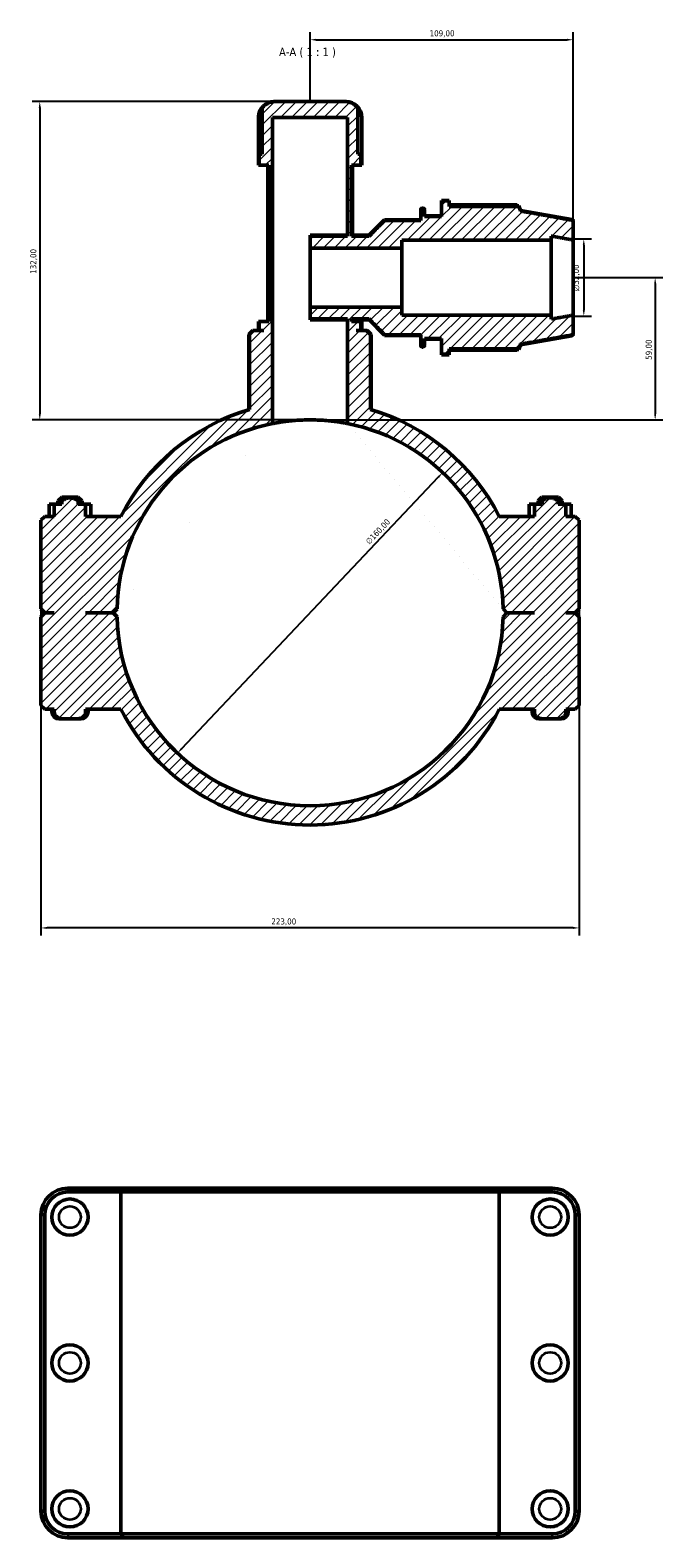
# Model space of a CAD drawing. Header units: millimetres. Extents: x 0 to 904, y -40 to 1304.
# Tile 6 of 6: x 311 to 573, y 679 to 1304. Entities that reach past the tile are written whole.
import ezdxf

# ---------------------------------------------------------------- set-up
doc = ezdxf.new("R2010")
doc.units = ezdxf.units.MM
for name, color, linetype, lineweight in [('Dimension (ISO)', 7, 'Continuous', 25), ('Hatch (ISO)', 7, 'Continuous', 18), ('Symbol (ISO)', 7, 'Continuous', 25), ('Visible (ISO)', 7, 'Continuous', 50), ('Visible Narrow (ISO)', 7, 'Continuous', 35)]:
    doc.layers.add(name, color=color, linetype=linetype, lineweight=lineweight)
doc.styles.add('Label Text (ISO)', font='tahoma.ttf')
doc.styles.add('Note Text (ISO)', font='tahoma.ttf')
doc.dimstyles.new('Default (ISO)', dxfattribs={"dimtxt": 2.5, "dimasz": 2.5, "dimexe": 3.175, "dimexo": 0, "dimgap": 0.762, "dimtad": 1, "dimrnd": 1e-08, "dimzin": 0, "dimtxsty": 'Note Text (ISO)', "dimcen": 0.09, "dimdle": 10, "dimclrd": 256, "dimclre": 256, "dimclrt": 256, "dimazin": 0, "dimtfac": 1.40208, "dimtmove": 0, "dimatfit": 3, "dimfxl": 1, "dimtolj": 1, "dimtzin": 0, "dimlwd": -1, "dimlwe": -1, "dimarcsym": 0})

# ---------------------------------------------------------------- blocks, each defined once
blk = doc.blocks.new('*D7')
at = {"layer": 'Defpoints', "color": 0, "transparency": 16777216}
for p in [(412.18, 1274.04), (314.53, 1142.04), (426.55, 1142.04)]:
    blk.add_point(p, dxfattribs=at)
at = {"layer": 'Dimension (ISO)', "transparency": 16777216}
for p, q in [((412.18, 1274.04), (311.36, 1274.04)), ((314.53, 1271.54), (314.53, 1144.54)), ((426.55, 1142.04), (311.36, 1142.04))]:
    blk.add_line(p, q, dxfattribs=at)
for points in [[(314.11, 1271.54), (314.95, 1271.54), (314.53, 1274.04)], [(314.11, 1144.54), (314.95, 1144.54), (314.53, 1142.04)]]:
    blk.add_solid(points, dxfattribs=at)
at = {"layer": 'Dimension (ISO)', "color": 232, "true_color": 0xca0064, "transparency": 16777216, "insert": (310.6, 1202.59), "char_height": 2.5, "attachment_point": 1, "rotation": 90, "style": 'Note Text (ISO)'}
blk.add_mtext('\\A1;132,00', dxfattribs=at)
blk = doc.blocks.new('*D8')
at = {"layer": 'Defpoints', "color": 0, "transparency": 16777216}
for p in [(535.53, 1217.04), (535.53, 1185.04), (539.96, 1185.04)]:
    blk.add_point(p, dxfattribs=at)
at = {"layer": 'Dimension (ISO)', "transparency": 16777216}
for p, q in [((535.53, 1217.04), (543.13, 1217.04)), ((539.96, 1214.54), (539.96, 1187.54)), ((535.53, 1185.04), (543.13, 1185.04))]:
    blk.add_line(p, q, dxfattribs=at)
for points in [[(539.54, 1214.54), (540.38, 1214.54), (539.96, 1217.04)], [(539.54, 1187.54), (540.38, 1187.54), (539.96, 1185.04)]]:
    blk.add_solid(points, dxfattribs=at)
at = {"layer": 'Dimension (ISO)', "color": 232, "true_color": 0xca0064, "transparency": 16777216, "insert": (535.44, 1195.49), "char_height": 2.5, "attachment_point": 1, "rotation": 90, "style": 'Note Text (ISO)'}
blk.add_mtext('\\A1;\\fAIGDT|b0|i0;\\H2.5000;\\ln\\fTahoma|b0|i0;\\H2.5000;32,00', dxfattribs=at)
blk = doc.blocks.new('*D9')
at = {"layer": 'Defpoints', "color": 0, "transparency": 16777216}
for p in [(481.47, 1120.19), (371.59, 1003.89)]:
    blk.add_point(p, dxfattribs=at)
at = {"layer": 'Dimension (ISO)', "transparency": 16777216}
blk.add_line((373.31, 1005.71), (479.76, 1118.38), dxfattribs=at)
for points in [[(479.45, 1118.66), (480.06, 1118.09), (481.47, 1120.19)], [(373, 1006), (373.61, 1005.42), (371.59, 1003.89)]]:
    blk.add_solid(points, dxfattribs=at)
at = {"layer": 'Dimension (ISO)', "color": 232, "true_color": 0xca0064, "transparency": 16777216, "insert": (449.29, 1091.92), "char_height": 2.5, "attachment_point": 1, "rotation": 46.62502, "style": 'Note Text (ISO)'}
blk.add_mtext('\\A1;∅160,00', dxfattribs=at)
blk = doc.blocks.new('*D10')
at = {"layer": 'Defpoints', "color": 0, "transparency": 16777216}
for p in [(535.53, 1201.04), (426.55, 1142.04), (569.53, 1142.04)]:
    blk.add_point(p, dxfattribs=at)
at = {"layer": 'Dimension (ISO)', "transparency": 16777216}
for p, q in [((535.53, 1201.04), (572.71, 1201.04)), ((569.53, 1198.54), (569.53, 1144.54)), ((426.55, 1142.04), (572.71, 1142.04))]:
    blk.add_line(p, q, dxfattribs=at)
for points in [[(569.11, 1198.54), (569.95, 1198.54), (569.53, 1201.04)], [(569.11, 1144.54), (569.95, 1144.54), (569.53, 1142.04)]]:
    blk.add_solid(points, dxfattribs=at)
at = {"layer": 'Dimension (ISO)', "color": 232, "true_color": 0xca0064, "transparency": 16777216, "insert": (565.6, 1166.94), "char_height": 2.5, "attachment_point": 1, "rotation": 90, "style": 'Note Text (ISO)'}
blk.add_mtext('\\A1;59,00', dxfattribs=at)
blk = doc.blocks.new('*D11')
at = {"layer": 'Defpoints', "color": 0, "transparency": 16777216}
for p in [(535.53, 1299.65), (426.53, 1274.04), (535.53, 1217.04)]:
    blk.add_point(p, dxfattribs=at)
at = {"layer": 'Dimension (ISO)', "transparency": 16777216}
for p, q in [((426.53, 1274.04), (426.53, 1302.83)), ((535.53, 1217.04), (535.53, 1302.83)), ((429.03, 1299.65), (533.03, 1299.65))]:
    blk.add_line(p, q, dxfattribs=at)
for points in [[(429.03, 1300.07), (429.03, 1299.24), (426.53, 1299.65)], [(533.03, 1300.07), (533.03, 1299.24), (535.53, 1299.65)]]:
    blk.add_solid(points, dxfattribs=at)
at = {"layer": 'Dimension (ISO)', "color": 232, "true_color": 0xca0064, "transparency": 16777216, "insert": (476.08, 1303.59), "char_height": 2.5, "attachment_point": 1, "style": 'Note Text (ISO)'}
blk.add_mtext('\\A1;109,00', dxfattribs=at)
blk = doc.blocks.new('*D12')
at = {"layer": 'Defpoints', "color": 0, "transparency": 16777216}
for p in [(315.03, 1063.69), (538.03, 1063.69), (315.03, 931.39)]:
    blk.add_point(p, dxfattribs=at)
at = {"layer": 'Dimension (ISO)', "transparency": 16777216}
for p, q in [((315.03, 1063.69), (315.03, 928.22)), ((538.03, 1063.69), (538.03, 928.22)), ((535.53, 931.39), (317.53, 931.39))]:
    blk.add_line(p, q, dxfattribs=at)
for points in [[(317.53, 931.81), (317.53, 930.98), (315.03, 931.39)], [(535.53, 931.81), (535.53, 930.98), (538.03, 931.39)]]:
    blk.add_solid(points, dxfattribs=at)
at = {"layer": 'Dimension (ISO)', "color": 232, "true_color": 0xca0064, "transparency": 16777216, "insert": (410.48, 935.33), "char_height": 2.5, "attachment_point": 1, "style": 'Note Text (ISO)'}
blk.add_mtext('\\A1;223,00', dxfattribs=at)

msp = doc.modelspace()

# ---------------------------------------------------------------- hatches: boundary and pattern name
at = {"layer": 'Hatch (ISO)'}
h = msp.add_hatch(dxfattribs=at)
h.set_pattern_fill('ANSI31', color=256, scale=25.4, style=0)
h.set_pattern_definition([(45, (0, 0), (-2.245064, 2.245064), [])])
edge = h.paths.add_edge_path()
edge.add_spline(control_points=[(403.105, 1179.044), (402.322, 1178.27), (401.486, 1177.444)], knot_values=[0, 0, 0, 0.227601, 0.227601, 0.227601], weights=[1, 1.0005453, 1], degree=2, periodic=0)
edge.add_line((401.486, 1177.444), (401.486, 1146.404))
edge.add_ellipse((426.531, 1062.044), major_axis=(-25.045, 84.361), ratio=1, start_angle=0, end_angle=46.429405)
edge.add_line((348.148, 1102.044), (333.546, 1102.044))
edge.add_line((333.546, 1102.044), (333.546, 1107.044))
edge.add_line((333.546, 1107.044), (330.378, 1107.044))
edge.add_line((330.378, 1107.044), (330.378, 1108.444))
edge.add_spline(control_points=[(330.378, 1108.444), (327.031, 1110.683), (323.685, 1108.444)], knot_values=[0, 0, 0, 0.7168961, 0.7168961, 0.7168961], weights=[1, 1.3458407, 1], degree=2, periodic=0)
edge.add_line((323.685, 1108.444), (323.685, 1107.044))
edge.add_line((323.685, 1107.044), (320.516, 1107.044))
edge.add_line((320.516, 1107.044), (320.516, 1102.044))
edge.add_line((320.516, 1102.044), (316.631, 1102.044))
edge.add_line((316.631, 1102.044), (315.031, 1100.444))
edge.add_line((315.031, 1100.444), (315.031, 1063.694))
edge.add_line((315.031, 1063.694), (316.631, 1062.094))
edge.add_line((316.631, 1062.094), (320.516, 1062.094))
edge.add_line((320.516, 1062.094), (320.516, 1061.994))
edge.add_line((320.516, 1061.994), (316.631, 1061.994))
edge.add_line((316.631, 1061.994), (315.031, 1060.394))
edge.add_line((315.031, 1060.394), (315.031, 1023.644))
edge.add_line((315.031, 1023.644), (316.631, 1022.044))
edge.add_line((316.631, 1022.044), (320.516, 1022.044))
edge.add_line((320.516, 1022.044), (320.516, 1021.044))
edge.add_spline(control_points=[(320.516, 1021.044), (320.516, 1020.675), (320.615, 1020.245), (320.943, 1019.551), (321.243, 1019.177), (321.86, 1018.666), (322.286, 1018.438), (322.942, 1018.214), (323.252, 1018.142), (323.882, 1018.058), (324.201, 1018.044), (324.492, 1018.044)], knot_values=[0.7637556, 0.7637556, 0.7637556, 0.7637556, 0.8742385, 0.8742385, 0.9940173, 0.9940173, 1.1147308, 1.1147308, 1.2019432, 1.2019432, 1.2891556, 1.2891556, 1.2891556, 1.2891556], degree=3, periodic=0)
edge.add_line((324.492, 1018.044), (329.57, 1018.044))
edge.add_spline(control_points=[(329.57, 1018.044), (329.861, 1018.044), (330.181, 1018.058), (330.81, 1018.142), (331.12, 1018.214), (331.776, 1018.438), (332.202, 1018.666), (332.82, 1019.177), (333.119, 1019.551), (333.448, 1020.245), (333.546, 1020.675), (333.546, 1021.044)], knot_values=[1.7658669, 1.7658669, 1.7658669, 1.7658669, 1.8530793, 1.8530793, 1.9402917, 1.9402917, 2.0610052, 2.0610052, 2.180784, 2.180784, 2.2912669, 2.2912669, 2.2912669, 2.2912669], degree=3, periodic=0)
edge.add_line((333.546, 1021.044), (333.546, 1022.044))
edge.add_line((333.546, 1022.044), (348.148, 1022.044))
edge.add_ellipse((426.531, 1062.044), major_axis=(-78.384, -40), ratio=1, start_angle=0, end_angle=125.928616)
edge.add_line((504.915, 1022.044), (519.516, 1022.044))
edge.add_line((519.516, 1022.044), (519.516, 1021.044))
edge.add_spline(control_points=[(519.516, 1021.044), (519.516, 1020.675), (519.615, 1020.245), (519.943, 1019.551), (520.243, 1019.177), (520.86, 1018.666), (521.286, 1018.438), (521.942, 1018.214), (522.252, 1018.142), (522.882, 1018.058), (523.201, 1018.044), (523.492, 1018.044)], knot_values=[0.7637556, 0.7637556, 0.7637556, 0.7637556, 0.8742385, 0.8742385, 0.9940173, 0.9940173, 1.1147308, 1.1147308, 1.2019432, 1.2019432, 1.2891556, 1.2891556, 1.2891556, 1.2891556], degree=3, periodic=0)
edge.add_line((523.492, 1018.044), (528.57, 1018.044))
edge.add_spline(control_points=[(528.57, 1018.044), (528.861, 1018.044), (529.181, 1018.058), (529.81, 1018.142), (530.12, 1018.214), (530.776, 1018.438), (531.202, 1018.666), (531.82, 1019.177), (532.119, 1019.551), (532.448, 1020.245), (532.546, 1020.675), (532.546, 1021.044)], knot_values=[1.7658669, 1.7658669, 1.7658669, 1.7658669, 1.8530793, 1.8530793, 1.9402917, 1.9402917, 2.0610052, 2.0610052, 2.180784, 2.180784, 2.2912669, 2.2912669, 2.2912669, 2.2912669], degree=3, periodic=0)
edge.add_line((532.546, 1021.044), (532.546, 1022.044))
edge.add_line((532.546, 1022.044), (536.431, 1022.044))
edge.add_line((536.431, 1022.044), (538.031, 1023.644))
edge.add_line((538.031, 1023.644), (538.031, 1060.394))
edge.add_line((538.031, 1060.394), (536.431, 1061.994))
edge.add_line((536.431, 1061.994), (532.546, 1061.994))
edge.add_line((532.546, 1061.994), (532.546, 1062.094))
edge.add_line((532.546, 1062.094), (536.431, 1062.094))
edge.add_line((536.431, 1062.094), (538.031, 1063.694))
edge.add_line((538.031, 1063.694), (538.031, 1100.444))
edge.add_line((538.031, 1100.444), (536.431, 1102.044))
edge.add_line((536.431, 1102.044), (532.547, 1102.044))
edge.add_line((532.547, 1102.044), (532.547, 1107.044))
edge.add_line((532.547, 1107.044), (529.378, 1107.044))
edge.add_line((529.378, 1107.044), (529.378, 1108.444))
edge.add_spline(control_points=[(529.378, 1108.444), (526.031, 1110.683), (522.685, 1108.444)], knot_values=[0, 0, 0, 0.7168961, 0.7168961, 0.7168961], weights=[1, 1.3458407, 1], degree=2, periodic=0)
edge.add_line((522.685, 1108.444), (522.685, 1107.044))
edge.add_line((522.685, 1107.044), (519.516, 1107.044))
edge.add_line((519.516, 1107.044), (519.516, 1102.044))
edge.add_line((519.516, 1102.044), (504.915, 1102.044))
edge.add_ellipse((426.531, 1062.044), major_axis=(78.384, 40), ratio=1, start_angle=0, end_angle=46.429405)
edge.add_line((451.576, 1146.404), (451.576, 1177.444))
edge.add_spline(control_points=[(451.576, 1177.444), (450.74, 1178.27), (449.957, 1179.044)], knot_values=[0, 0, 0, 0.227601, 0.227601, 0.227601], weights=[1, 1.0005453, 1], degree=2, periodic=0)
edge.add_line((449.957, 1179.044), (445.65, 1179.044))
edge.add_line((445.65, 1179.044), (445.65, 1179.144))
edge.add_line((445.65, 1179.144), (447.63, 1179.144))
edge.add_line((447.63, 1179.144), (447.63, 1182.777))
edge.add_line((447.63, 1182.777), (443.661, 1182.777))
edge.add_line((443.661, 1182.777), (443.661, 1183.913))
edge.add_line((443.661, 1183.913), (450.96, 1183.913))
edge.add_spline(control_points=[(450.96, 1183.913), (453.674, 1181.136), (457.431, 1177.333)], knot_values=[0, 0, 0, 0.922959, 0.922959, 0.922959], weights=[1, 1.0127961, 1], degree=2, periodic=0)
edge.add_line((457.431, 1177.333), (472.374, 1177.333))
edge.add_line((472.374, 1177.333), (472.374, 1173.13))
edge.add_spline(control_points=[(472.374, 1173.13), (472.374, 1173.05), (472.393, 1172.956), (472.453, 1172.809), (472.506, 1172.73), (472.617, 1172.617), (472.696, 1172.564), (472.842, 1172.503), (472.935, 1172.484), (473.014, 1172.484)], knot_values=[-0.0951919, -0.0951919, -0.0951919, -0.0951919, -0.0712748, -0.0712748, -0.047467, -0.047467, -0.0236824, -0.0236824, 0, 0, 0, 0], degree=3, periodic=0)
edge.add_line((473.014, 1172.484), (473.291, 1172.484))
edge.add_spline(control_points=[(473.291, 1172.484), (473.37, 1172.484), (473.463, 1172.503), (473.608, 1172.563), (473.687, 1172.616), (473.799, 1172.729), (473.852, 1172.808), (473.913, 1172.956), (473.931, 1173.05), (473.931, 1173.13)], knot_values=[0, 0, 0, 0, 0.023631, 0.023631, 0.0473637, 0.0473637, 0.0712228, 0.0712228, 0.0951919, 0.0951919, 0.0951919, 0.0951919], degree=3, periodic=0)
edge.add_line((473.931, 1173.13), (473.931, 1175.715))
edge.add_line((473.931, 1175.715), (481.031, 1175.715))
edge.add_line((481.031, 1175.715), (481.031, 1169.26))
edge.add_line((481.031, 1169.26), (484.231, 1169.26))
edge.add_line((484.231, 1169.26), (484.231, 1171.516))
edge.add_line((484.231, 1171.516), (513.034, 1171.516))
edge.add_spline(control_points=[(513.034, 1171.516), (513.394, 1172.515), (513.731, 1173.449)], knot_values=[0.2321888, 0.2321888, 0.2321888, 0.4453421, 0.4453421, 0.4453421], weights=[1.001227, 1.0011767, 1], degree=2, periodic=0)
edge.add_spline(control_points=[(513.731, 1173.449), (525.151, 1175.48), (535.002, 1177.238)], knot_values=[0, 0, 0, 2.1606117, 2.1606117, 2.1606117], weights=[1, 1.002673, 1], degree=2, periodic=0)
edge.add_spline(control_points=[(535.002, 1177.238), (535.049, 1177.247), (535.095, 1177.261), (535.208, 1177.308), (535.287, 1177.361), (535.399, 1177.474), (535.452, 1177.554), (535.513, 1177.702), (535.531, 1177.796), (535.531, 1177.877)], knot_values=[0.0105689, 0.0105689, 0.0105689, 0.0105689, 0.0236029, 0.0236029, 0.0473516, 0.0473516, 0.0712825, 0.0712825, 0.095374, 0.095374, 0.095374, 0.095374], degree=3, periodic=0)
edge.add_line((535.531, 1177.877), (535.531, 1185.481))
edge.add_spline(control_points=[(535.531, 1185.481), (531.217, 1184.699), (526.448, 1183.838)], knot_values=[0, 0, 0, 0.9230623, 0.9230623, 0.9230623], weights=[1, 1.0011967, 1], degree=2, periodic=0)
edge.add_line((526.448, 1183.838), (526.448, 1185.481))
edge.add_line((526.448, 1185.481), (464.531, 1185.481))
edge.add_line((464.531, 1185.481), (464.531, 1188.795))
edge.add_line((464.531, 1188.795), (426.531, 1188.795))
edge.add_line((426.531, 1188.795), (426.531, 1183.913))
edge.add_line((426.531, 1183.913), (442.094, 1183.913))
edge.add_line((442.094, 1183.913), (442.094, 1140.515))
edge.add_ellipse((426.531, 1062.044), major_axis=(15.563, 78.472), ratio=1, start_angle=282.399233, end_angle=360, ccw=False)
edge.add_line((506.514, 1063.693), (508.131, 1062.094))
edge.add_line((508.131, 1062.094), (519.516, 1062.094))
edge.add_line((519.516, 1062.094), (519.516, 1061.994))
edge.add_line((519.516, 1061.994), (508.131, 1061.994))
edge.add_line((508.131, 1061.994), (506.514, 1060.394))
edge.add_ellipse((426.531, 1062.044), major_axis=(79.983, -1.65), ratio=1, start_angle=182.363489, end_angle=360, ccw=False)
edge.add_line((346.548, 1060.394), (344.931, 1061.994))
edge.add_line((344.931, 1061.994), (333.546, 1061.994))
edge.add_line((333.546, 1061.994), (333.546, 1062.094))
edge.add_line((333.546, 1062.094), (344.931, 1062.094))
edge.add_line((344.931, 1062.094), (346.548, 1063.693))
edge.add_ellipse((426.531, 1062.044), major_axis=(-79.983, 1.65), ratio=1, start_angle=282.399233, end_angle=360, ccw=False)
edge.add_line((410.969, 1140.515), (410.969, 1267.444))
edge.add_line((410.969, 1267.444), (442.094, 1267.444))
edge.add_line((442.094, 1267.444), (442.094, 1218.174))
edge.add_line((442.094, 1218.174), (426.531, 1218.174))
edge.add_line((426.531, 1218.174), (426.531, 1213.293))
edge.add_line((426.531, 1213.293), (464.531, 1213.293))
edge.add_line((464.531, 1213.293), (464.531, 1216.606))
edge.add_line((464.531, 1216.606), (526.448, 1216.606))
edge.add_line((526.448, 1216.606), (526.448, 1218.249))
edge.add_spline(control_points=[(526.448, 1218.249), (531.217, 1217.388), (535.531, 1216.606)], knot_values=[0, 0, 0, 0.9230623, 0.9230623, 0.9230623], weights=[1, 1.0011967, 1], degree=2, periodic=0)
edge.add_line((535.531, 1216.606), (535.531, 1224.211))
edge.add_spline(control_points=[(535.531, 1224.211), (535.531, 1224.291), (535.513, 1224.385), (535.452, 1224.533), (535.399, 1224.613), (535.287, 1224.726), (535.208, 1224.779), (535.095, 1224.826), (535.049, 1224.84), (535.002, 1224.849)], knot_values=[0.2861796, 0.2861796, 0.2861796, 0.2861796, 0.3102711, 0.3102711, 0.3342021, 0.3342021, 0.3579507, 0.3579507, 0.3709848, 0.3709848, 0.3709848, 0.3709848], degree=3, periodic=0)
edge.add_spline(control_points=[(535.002, 1224.849), (525.151, 1226.607), (513.731, 1228.638)], knot_values=[0, 0, 0, 2.1606117, 2.1606117, 2.1606117], weights=[1, 1.002673, 1], degree=2, periodic=0)
edge.add_spline(control_points=[(513.731, 1228.638), (513.394, 1229.572), (513.034, 1230.571)], knot_values=[0, 0, 0, 0.2131532, 0.2131532, 0.2131532], weights=[1, 1.0011767, 1.001227], degree=2, periodic=0)
edge.add_line((513.034, 1230.571), (484.231, 1230.571))
edge.add_line((484.231, 1230.571), (484.231, 1232.827))
edge.add_line((484.231, 1232.827), (481.031, 1232.827))
edge.add_line((481.031, 1232.827), (481.031, 1226.373))
edge.add_line((481.031, 1226.373), (473.931, 1226.373))
edge.add_line((473.931, 1226.373), (473.931, 1228.957))
edge.add_spline(control_points=[(473.931, 1228.957), (473.931, 1229.037), (473.913, 1229.131), (473.852, 1229.279), (473.799, 1229.358), (473.687, 1229.471), (473.608, 1229.524), (473.463, 1229.584), (473.37, 1229.603), (473.291, 1229.603)], knot_values=[-0.0951919, -0.0951919, -0.0951919, -0.0951919, -0.0712228, -0.0712228, -0.0473637, -0.0473637, -0.023631, -0.023631, 0, 0, 0, 0], degree=3, periodic=0)
edge.add_line((473.291, 1229.603), (473.014, 1229.603))
edge.add_spline(control_points=[(473.014, 1229.603), (472.935, 1229.603), (472.842, 1229.584), (472.696, 1229.523), (472.617, 1229.47), (472.506, 1229.357), (472.453, 1229.278), (472.393, 1229.131), (472.374, 1229.037), (472.374, 1228.957)], knot_values=[0, 0, 0, 0, 0.0236824, 0.0236824, 0.047467, 0.047467, 0.0712748, 0.0712748, 0.0951919, 0.0951919, 0.0951919, 0.0951919], degree=3, periodic=0)
edge.add_line((472.374, 1228.957), (472.374, 1224.754))
edge.add_line((472.374, 1224.754), (457.431, 1224.754))
edge.add_spline(control_points=[(457.431, 1224.754), (453.674, 1220.951), (450.96, 1218.174)], knot_values=[0, 0, 0, 0.922959, 0.922959, 0.922959], weights=[1, 1.0127961, 1], degree=2, periodic=0)
edge.add_line((450.96, 1218.174), (443.661, 1218.174))
edge.add_line((443.661, 1218.174), (443.661, 1247.644))
edge.add_line((443.661, 1247.644), (447.63, 1247.644))
edge.add_line((447.63, 1247.644), (447.63, 1252.244))
edge.add_line((447.63, 1252.244), (446.326, 1252.244))
edge.add_line((446.326, 1252.244), (446.326, 1271.355))
edge.add_spline(control_points=[(446.326, 1271.355), (446.124, 1271.623), (445.905, 1271.872), (445.391, 1272.381), (445.042, 1272.669), (444.289, 1273.166), (443.886, 1273.374), (443.113, 1273.691), (442.67, 1273.827), (441.766, 1274.003), (441.304, 1274.044), (440.882, 1274.044)], knot_values=[0.394733, 0.394733, 0.394733, 0.394733, 0.4875483, 0.4875483, 0.6115749, 0.6115749, 0.7356016, 0.7356016, 0.8623247, 0.8623247, 0.9890479, 0.9890479, 0.9890479, 0.9890479], degree=3, periodic=0)
edge.add_line((440.882, 1274.044), (412.181, 1274.044))
edge.add_spline(control_points=[(412.181, 1274.044), (411.758, 1274.044), (411.297, 1274.003), (410.392, 1273.827), (409.95, 1273.691), (409.176, 1273.374), (408.773, 1273.166), (408.021, 1272.669), (407.671, 1272.381), (407.158, 1271.872), (406.938, 1271.623), (406.737, 1271.355)], knot_values=[-0.9890479, -0.9890479, -0.9890479, -0.9890479, -0.8623247, -0.8623247, -0.7356016, -0.7356016, -0.6115749, -0.6115749, -0.4875483, -0.4875483, -0.394733, -0.394733, -0.394733, -0.394733], degree=3, periodic=0)
edge.add_line((406.737, 1271.355), (406.737, 1252.244))
edge.add_line((406.737, 1252.244), (405.432, 1252.244))
edge.add_line((405.432, 1252.244), (405.432, 1247.644))
edge.add_line((405.432, 1247.644), (409.401, 1247.644))
edge.add_line((409.401, 1247.644), (409.401, 1182.777))
edge.add_line((409.401, 1182.777), (405.432, 1182.777))
edge.add_line((405.432, 1182.777), (405.432, 1179.144))
edge.add_line((405.432, 1179.144), (407.413, 1179.144))
edge.add_line((407.413, 1179.144), (407.413, 1179.044))
edge.add_line((407.413, 1179.044), (403.105, 1179.044))

# ---------------------------------------------------------------- linework, layer by layer
at = {"layer": 'Visible (ISO)'}
for p, q in [((406.737, 1271.355), (406.737, 1252.244)), ((412.181, 1274.044), (411.708, 1274.044)), ((440.882, 1274.044), (412.181, 1274.044)), ((441.355, 1274.044), (440.882, 1274.044)), ((446.326, 1252.244), (446.326, 1271.355)), ((405.108, 1247.644), (405.108, 1267.444)), ((405.128, 1252.244), (405.128, 1267.444)), ((410.969, 1140.515), (410.969, 1267.444)), ((410.969, 1267.444), (442.094, 1267.444)), ((442.094, 1267.444), (442.094, 1218.174)), ((447.935, 1267.444), (447.935, 1252.244)), ((447.955, 1247.644), (447.955, 1267.444)), ((405.128, 1252.244), (405.432, 1252.244)), ((406.737, 1252.244), (405.432, 1252.244)), ((405.432, 1252.244), (405.432, 1247.644)), ((447.63, 1252.244), (446.326, 1252.244)), ((447.63, 1247.644), (447.63, 1252.244)), ((447.63, 1252.244), (447.935, 1252.244)), ((405.432, 1247.644), (405.108, 1247.644)), ((405.432, 1247.644), (409.401, 1247.644)), ((409.003, 1182.777), (409.003, 1247.644)), ((409.401, 1247.644), (409.401, 1182.777)), ((443.661, 1218.174), (443.661, 1247.644)), ((443.661, 1247.644), (447.63, 1247.644)), ((444.06, 1218.572), (444.06, 1247.644)), ((447.955, 1247.644), (447.63, 1247.644)), ((481.031, 1232.827), (481.031, 1233.044)), ((481.031, 1233.044), (484.231, 1233.044)), ((484.231, 1232.827), (481.031, 1232.827)), ((481.031, 1232.827), (481.031, 1226.373)), ((484.231, 1232.827), (484.231, 1233.044)), ((484.231, 1230.571), (484.231, 1232.827)), ((472.374, 1228.957), (472.374, 1229.204)), ((472.374, 1228.957), (472.374, 1224.754)), ((473.014, 1229.844), (473.291, 1229.844)), ((473.291, 1229.603), (473.014, 1229.603)), ((473.931, 1229.204), (473.931, 1228.957)), ((473.931, 1226.373), (473.931, 1228.957)), ((473.931, 1226.644), (481.031, 1226.644)), ((481.031, 1226.373), (473.931, 1226.373)), ((512.219, 1231.153), (484.231, 1231.153)), ((484.231, 1230.804), (513.034, 1230.804)), ((513.034, 1230.571), (484.231, 1230.571)), ((513.731, 1228.887), (513.034, 1230.804)), ((513.034, 1230.571), (513.034, 1230.804)), ((513.731, 1228.638), (513.731, 1228.887)), ((535.002, 1225.137), (513.731, 1228.887)), ((450.96, 1218.572), (457.431, 1225.044)), ((457.431, 1224.754), (457.431, 1225.044)), ((457.431, 1225.044), (472.374, 1225.044)), ((472.374, 1224.754), (457.431, 1224.754)), ((535.531, 1224.506), (535.531, 1224.211)), ((535.531, 1216.606), (535.531, 1224.211)), ((426.531, 1218.174), (426.531, 1218.572)), ((426.531, 1218.572), (442.094, 1218.572)), ((442.094, 1218.174), (426.531, 1218.174)), ((426.531, 1218.174), (426.531, 1213.293)), ((426.531, 1213.293), (464.531, 1213.293)), ((426.531, 1188.795), (426.531, 1213.293)), ((443.661, 1218.174), (444.06, 1218.572)), ((450.96, 1218.174), (443.661, 1218.174)), ((444.06, 1218.572), (450.96, 1218.572)), ((450.96, 1218.174), (450.96, 1218.572)), ((464.531, 1213.293), (464.531, 1216.606)), ((464.531, 1216.606), (526.448, 1216.606)), ((464.531, 1188.795), (464.531, 1213.293)), ((526.448, 1216.606), (526.448, 1218.249)), ((526.448, 1185.481), (526.448, 1216.606)), ((535.531, 1185.481), (535.531, 1216.606)), ((464.531, 1188.795), (426.531, 1188.795)), ((426.531, 1188.795), (426.531, 1183.913)), ((464.531, 1185.481), (464.531, 1188.795)), ((405.432, 1182.777), (405.108, 1182.777)), ((405.108, 1179.144), (405.108, 1182.777)), ((409.401, 1182.777), (405.432, 1182.777)), ((405.432, 1182.777), (405.432, 1179.144)), ((426.531, 1183.913), (442.094, 1183.913)), ((426.531, 1183.515), (426.531, 1183.913)), ((426.531, 1183.515), (442.094, 1183.515)), ((442.094, 1183.913), (442.094, 1140.515)), ((443.661, 1182.777), (443.661, 1183.913)), ((443.661, 1183.913), (450.96, 1183.913)), ((444.06, 1183.515), (443.661, 1183.913)), ((447.63, 1182.777), (443.661, 1182.777)), ((444.06, 1183.515), (450.96, 1183.515)), ((444.06, 1182.777), (444.06, 1183.515)), ((447.63, 1179.144), (447.63, 1182.777)), ((447.955, 1182.777), (447.63, 1182.777)), ((447.955, 1179.144), (447.955, 1182.777)), ((450.96, 1183.515), (450.96, 1183.913)), ((450.96, 1183.515), (457.431, 1177.044)), ((526.448, 1185.481), (464.531, 1185.481)), ((526.448, 1183.838), (526.448, 1185.481)), ((535.531, 1177.877), (535.531, 1185.481)), ((402.812, 1179.044), (401.212, 1177.444)), ((401.486, 1177.444), (401.212, 1177.444)), ((401.212, 1146.323), (401.212, 1177.444)), ((401.486, 1177.444), (401.486, 1146.404)), ((402.812, 1179.044), (403.105, 1179.044)), ((407.413, 1179.044), (403.105, 1179.044)), ((405.432, 1179.144), (405.108, 1179.144)), ((405.432, 1179.144), (407.413, 1179.144)), ((407.055, 1179.044), (407.055, 1179.144)), ((407.413, 1179.144), (407.413, 1179.044)), ((445.65, 1179.044), (445.65, 1179.144)), ((445.65, 1179.144), (447.63, 1179.144)), ((449.957, 1179.044), (445.65, 1179.044)), ((446.007, 1179.044), (446.007, 1179.144)), ((447.955, 1179.144), (447.63, 1179.144)), ((449.957, 1179.044), (450.25, 1179.044)), ((450.25, 1179.044), (451.85, 1177.444)), ((451.576, 1146.404), (451.576, 1177.444)), ((451.85, 1177.444), (451.576, 1177.444)), ((451.85, 1146.323), (451.85, 1177.444)), ((457.431, 1177.333), (472.374, 1177.333)), ((457.431, 1177.044), (457.431, 1177.333)), ((457.431, 1177.044), (472.374, 1177.044)), ((472.374, 1177.333), (472.374, 1173.13)), ((473.931, 1173.13), (473.931, 1175.715)), ((473.931, 1175.715), (481.031, 1175.715)), ((473.931, 1175.444), (481.031, 1175.444)), ((481.031, 1175.715), (481.031, 1169.26)), ((535.002, 1176.95), (513.731, 1173.2)), ((535.531, 1177.877), (535.531, 1177.581)), ((472.374, 1172.884), (472.374, 1173.13)), ((473.014, 1172.484), (473.291, 1172.484)), ((473.014, 1172.244), (473.291, 1172.244)), ((473.931, 1173.13), (473.931, 1172.884)), ((481.031, 1169.26), (484.231, 1169.26)), ((481.031, 1169.044), (481.031, 1169.26)), ((481.031, 1169.044), (484.231, 1169.044)), ((484.231, 1169.26), (484.231, 1171.516)), ((484.231, 1171.516), (513.034, 1171.516)), ((484.231, 1171.284), (513.034, 1171.284)), ((484.231, 1170.934), (512.219, 1170.934)), ((484.231, 1169.044), (484.231, 1169.26)), ((513.731, 1173.2), (513.034, 1171.284)), ((513.034, 1171.284), (513.034, 1171.516)), ((513.731, 1173.2), (513.731, 1173.449)), ((318.371, 1107.044), (320.516, 1107.044)), ((318.371, 1102.044), (318.371, 1107.044)), ((323.685, 1107.044), (320.516, 1107.044)), ((320.516, 1107.044), (320.516, 1102.044)), ((323.631, 1110.044), (322.031, 1108.444)), ((323.685, 1108.444), (322.031, 1108.444)), ((322.031, 1107.044), (322.031, 1108.444)), ((323.631, 1110.044), (330.431, 1110.044)), ((323.685, 1108.444), (323.685, 1107.044)), ((330.378, 1107.044), (330.378, 1108.444)), ((332.031, 1108.444), (330.378, 1108.444)), ((333.546, 1107.044), (330.378, 1107.044)), ((330.431, 1110.044), (332.031, 1108.444)), ((332.031, 1107.044), (332.031, 1108.444)), ((333.546, 1102.044), (333.546, 1107.044)), ((333.546, 1107.044), (335.691, 1107.044)), ((335.691, 1102.044), (335.691, 1107.044)), ((519.516, 1107.044), (517.371, 1107.044)), ((517.371, 1102.044), (517.371, 1107.044)), ((522.685, 1107.044), (519.516, 1107.044)), ((519.516, 1107.044), (519.516, 1102.044)), ((522.631, 1110.044), (521.031, 1108.444)), ((521.031, 1108.444), (522.685, 1108.444)), ((521.031, 1108.444), (521.031, 1107.044)), ((529.431, 1110.044), (522.631, 1110.044)), ((522.685, 1108.444), (522.685, 1107.044)), ((529.378, 1107.044), (529.378, 1108.444)), ((529.378, 1108.444), (531.031, 1108.444)), ((532.547, 1107.044), (529.378, 1107.044)), ((529.431, 1110.044), (531.031, 1108.444)), ((531.031, 1108.444), (531.031, 1107.044)), ((532.547, 1102.044), (532.547, 1107.044)), ((534.691, 1107.044), (532.547, 1107.044)), ((534.691, 1102.044), (534.691, 1107.044)), ((316.631, 1102.044), (315.031, 1100.444)), ((315.031, 1100.444), (315.031, 1063.694)), ((320.516, 1102.044), (316.631, 1102.044)), ((348.148, 1102.044), (333.546, 1102.044)), ((519.516, 1102.044), (504.915, 1102.044)), ((536.431, 1102.044), (532.547, 1102.044)), ((538.031, 1100.444), (536.431, 1102.044)), ((538.031, 1063.694), (538.031, 1100.444)), ((315.031, 1063.694), (316.631, 1062.094)), ((344.931, 1062.094), (346.548, 1063.693)), ((506.514, 1063.693), (508.131, 1062.094)), ((536.431, 1062.094), (538.031, 1063.694)), ((316.631, 1061.994), (315.031, 1060.394)), ((315.031, 1060.394), (315.031, 1023.644)), ((316.631, 1062.094), (320.516, 1062.094)), ((320.516, 1061.994), (316.631, 1061.994)), ((319.531, 1061.994), (319.531, 1062.094)), ((320.516, 1062.094), (320.516, 1061.994)), ((333.546, 1061.994), (333.546, 1062.094)), ((333.546, 1062.094), (344.931, 1062.094)), ((344.931, 1061.994), (333.546, 1061.994)), ((334.531, 1061.994), (334.531, 1062.094)), ((346.548, 1060.394), (344.931, 1061.994)), ((508.131, 1061.994), (506.514, 1060.394)), ((508.131, 1062.094), (519.516, 1062.094)), ((519.516, 1061.994), (508.131, 1061.994)), ((518.531, 1062.094), (518.531, 1061.994)), ((519.516, 1062.094), (519.516, 1061.994)), ((532.546, 1061.994), (532.546, 1062.094)), ((532.546, 1062.094), (536.431, 1062.094)), ((536.431, 1061.994), (532.546, 1061.994)), ((533.531, 1062.094), (533.531, 1061.994)), ((538.031, 1060.394), (536.431, 1061.994)), ((538.031, 1023.644), (538.031, 1060.394)), ((315.031, 1023.644), (316.631, 1022.044)), ((316.631, 1022.044), (320.516, 1022.044)), ((319.531, 1021.044), (319.531, 1022.044)), ((320.516, 1022.044), (320.516, 1021.044)), ((333.546, 1021.044), (333.546, 1022.044)), ((333.546, 1022.044), (348.148, 1022.044)), ((334.531, 1021.044), (334.531, 1022.044)), ((504.915, 1022.044), (519.516, 1022.044)), ((518.531, 1022.044), (518.531, 1021.044)), ((519.516, 1022.044), (519.516, 1021.044)), ((532.546, 1021.044), (532.546, 1022.044)), ((532.546, 1022.044), (536.431, 1022.044)), ((533.531, 1022.044), (533.531, 1021.044)), ((536.431, 1022.044), (538.031, 1023.644)), ((324.492, 1018.044), (322.531, 1018.044)), ((324.492, 1018.044), (329.57, 1018.044)), ((331.531, 1018.044), (329.57, 1018.044)), ((521.531, 1018.044), (523.492, 1018.044)), ((523.492, 1018.044), (528.57, 1018.044)), ((528.57, 1018.044), (530.531, 1018.044)), ((349.134, 823.501), (326.181, 823.501)), ((326.181, 821.901), (348.148, 821.901)), ((504.915, 821.901), (348.148, 821.901)), ((348.148, 680.101), (348.148, 821.901)), ((349.134, 823.501), (503.929, 823.501)), ((526.881, 823.501), (503.929, 823.501)), ((504.915, 821.901), (526.881, 821.901)), ((504.915, 680.101), (504.915, 821.901)), ((315.031, 812.351), (315.031, 689.651)), ((316.631, 689.651), (316.631, 812.351)), ((536.431, 812.351), (536.431, 689.651)), ((538.031, 689.651), (538.031, 812.351)), ((348.148, 680.101), (326.181, 680.101)), ((326.181, 678.501), (349.134, 678.501)), ((348.148, 680.101), (504.915, 680.101)), ((503.929, 678.501), (349.134, 678.501)), ((503.929, 678.501), (526.881, 678.501)), ((526.881, 680.101), (504.915, 680.101))]:
    msp.add_line(p, q, dxfattribs=at)
for centre in [(327.031, 811.501), (526.031, 811.501), (327.031, 751.001), (526.031, 751.001), (327.031, 690.501), (526.031, 690.501)]:
    msp.add_circle(centre, 7.5, dxfattribs=at)
for centre, radius, start, end in [((411.708, 1267.444), 6.6, 90, 180), ((441.355, 1267.444), 6.6, 0, 90), ((473.014, 1229.204), 0.64, 90, 180), ((473.291, 1229.204), 0.64, 0, 90), ((534.891, 1224.506), 0.64, 0, 80), ((534.891, 1177.581), 0.64, 280, 0), ((473.014, 1172.884), 0.64, 180, 270), ((473.291, 1172.884), 0.64, 270, 0), ((426.531, 1062.044), 88, 106.534903, 152.964308), ((426.531, 1062.044), 88, 27.035692, 73.465097), ((426.531, 1062.044), 80, 101.217489, 178.818255), ((426.531, 1062.044), 80, 1.181745, 78.782511), ((426.531, 1062.044), 80, 181.181745, 358.818255), ((322.531, 1021.044), 3, 180, 270), ((331.531, 1021.044), 3, 270, 0), ((426.531, 1062.044), 88, 207.035692, 332.964308), ((521.531, 1021.044), 3, 180, 270), ((530.531, 1021.044), 3, 270, 0), ((326.181, 812.351), 11.15, 90, 180), ((326.181, 812.351), 9.55, 90, 180), ((526.881, 812.351), 11.15, 0, 90), ((526.881, 812.351), 9.55, 0, 90), ((326.181, 689.651), 11.15, 180, 270), ((326.181, 689.651), 9.55, 180, 270), ((526.881, 689.651), 11.15, 270, 0), ((526.881, 689.651), 9.55, 270, 0)]:
    msp.add_arc(centre, radius, start, end, dxfattribs=at)
for points, knots in [([(405.128, 1267.444), (405.128, 1267.822), (405.173, 1268.267), (405.328, 1269.047), (405.482, 1269.505), (405.755, 1270.097), (405.896, 1270.346), (406.201, 1270.788), (406.363, 1270.982), (406.588, 1271.215), (406.662, 1271.287), (406.737, 1271.355)], [1.15238041, 1.15238041, 1.15238041, 1.15238041, 1.26596653, 1.26596653, 1.40402836, 1.40402836, 1.50734877, 1.50734877, 1.61066918, 1.61066918, 1.65934186, 1.65934186, 1.65934186, 1.65934186]), ([(412.181, 1274.044), (411.758, 1274.044), (411.297, 1274.003), (410.392, 1273.827), (409.95, 1273.691), (409.176, 1273.374), (408.773, 1273.166), (408.021, 1272.669), (407.671, 1272.381), (407.158, 1271.872), (406.938, 1271.623), (406.737, 1271.355)], [-0.98904787, -0.98904787, -0.98904787, -0.98904787, -0.86232472, -0.86232472, -0.73560156, -0.73560156, -0.61157491, -0.61157491, -0.48754826, -0.48754826, -0.39473296, -0.39473296, -0.39473296, -0.39473296]), ([(446.326, 1271.355), (446.124, 1271.623), (445.905, 1271.872), (445.391, 1272.381), (445.042, 1272.669), (444.289, 1273.166), (443.886, 1273.374), (443.113, 1273.691), (442.67, 1273.827), (441.766, 1274.003), (441.304, 1274.044), (440.882, 1274.044)], [0.39473296, 0.39473296, 0.39473296, 0.39473296, 0.48754826, 0.48754826, 0.61157491, 0.61157491, 0.73560156, 0.73560156, 0.86232472, 0.86232472, 0.98904787, 0.98904787, 0.98904787, 0.98904787]), ([(446.326, 1271.355), (446.401, 1271.287), (446.475, 1271.215), (446.699, 1270.982), (446.862, 1270.788), (447.166, 1270.346), (447.308, 1270.097), (447.581, 1269.505), (447.734, 1269.047), (447.89, 1268.267), (447.935, 1267.822), (447.935, 1267.444)], [2.95017978, 2.95017978, 2.95017978, 2.95017978, 2.99885247, 2.99885247, 3.10217287, 3.10217287, 3.20549328, 3.20549328, 3.34355511, 3.34355511, 3.45714123, 3.45714123, 3.45714123, 3.45714123]), ([(473.014, 1229.603), (472.935, 1229.603), (472.842, 1229.584), (472.696, 1229.523), (472.617, 1229.47), (472.506, 1229.357), (472.453, 1229.278), (472.393, 1229.131), (472.374, 1229.037), (472.374, 1228.957)], [0, 0, 0, 0, 0.023682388, 0.023682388, 0.047467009, 0.047467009, 0.071274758, 0.071274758, 0.095191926, 0.095191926, 0.095191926, 0.095191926]), ([(473.931, 1228.957), (473.931, 1229.037), (473.913, 1229.131), (473.852, 1229.279), (473.799, 1229.358), (473.687, 1229.471), (473.608, 1229.524), (473.463, 1229.584), (473.37, 1229.603), (473.291, 1229.603)], [-0.095191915, -0.095191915, -0.095191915, -0.095191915, -0.071222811, -0.071222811, -0.047363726, -0.047363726, -0.023631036, -0.023631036, 0, 0, 0, 0]), ([(535.531, 1224.211), (535.531, 1224.291), (535.513, 1224.385), (535.452, 1224.533), (535.399, 1224.613), (535.287, 1224.726), (535.208, 1224.779), (535.095, 1224.826), (535.049, 1224.84), (535.002, 1224.849)], [0.28617961, 0.28617961, 0.28617961, 0.28617961, 0.310271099, 0.310271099, 0.334202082, 0.334202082, 0.357950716, 0.357950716, 0.370984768, 0.370984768, 0.370984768, 0.370984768]), ([(535.002, 1177.238), (535.049, 1177.247), (535.095, 1177.261), (535.208, 1177.308), (535.287, 1177.361), (535.399, 1177.474), (535.452, 1177.554), (535.513, 1177.702), (535.531, 1177.796), (535.531, 1177.877)], [0.010568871, 0.010568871, 0.010568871, 0.010568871, 0.023602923, 0.023602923, 0.047351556, 0.047351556, 0.071282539, 0.071282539, 0.095374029, 0.095374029, 0.095374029, 0.095374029]), ([(472.374, 1173.13), (472.374, 1173.05), (472.393, 1172.956), (472.453, 1172.809), (472.506, 1172.73), (472.617, 1172.617), (472.696, 1172.564), (472.842, 1172.503), (472.935, 1172.484), (473.014, 1172.484)], [-0.095191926, -0.095191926, -0.095191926, -0.095191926, -0.071274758, -0.071274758, -0.047467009, -0.047467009, -0.023682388, -0.023682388, 0, 0, 0, 0]), ([(473.291, 1172.484), (473.37, 1172.484), (473.463, 1172.503), (473.608, 1172.563), (473.687, 1172.616), (473.799, 1172.729), (473.852, 1172.808), (473.913, 1172.956), (473.931, 1173.05), (473.931, 1173.13)], [0, 0, 0, 0, 0.023631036, 0.023631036, 0.047363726, 0.047363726, 0.071222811, 0.071222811, 0.095191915, 0.095191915, 0.095191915, 0.095191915]), ([(442.094, 1140.515), (441.898, 1140.554), (441.635, 1140.605), (440.902, 1140.743), (440.393, 1140.836), (439.219, 1141.033), (438.554, 1141.138), (437.136, 1141.341), (436.335, 1141.445), (434.591, 1141.641), (433.647, 1141.733), (431.677, 1141.884), (430.649, 1141.944), (428.58, 1142.024), (427.539, 1142.044), (425.524, 1142.044), (424.483, 1142.024), (422.414, 1141.944), (421.386, 1141.884), (419.416, 1141.733), (418.472, 1141.641), (416.727, 1141.445), (415.926, 1141.341), (414.509, 1141.138), (413.843, 1141.033), (412.669, 1140.836), (412.161, 1140.743), (411.427, 1140.605), (411.165, 1140.554), (410.969, 1140.515)], [0.3639161, 0.3639161, 0.3639161, 0.3639161, 0.6044724, 0.6044724, 0.9067086, 0.9067086, 1.2089448, 1.2089448, 1.5111641, 1.5111641, 1.8133834, 1.8133834, 2.1156026, 2.1156026, 2.4178219, 2.4178219, 2.7200412, 2.7200412, 3.0222604, 3.0222604, 3.3244797, 3.3244797, 3.626699, 3.626699, 3.9289352, 3.9289352, 4.2311714, 4.2311714, 4.4717277, 4.4717277, 4.4717277, 4.4717277]), ([(320.516, 1021.044), (320.516, 1020.675), (320.615, 1020.245), (320.943, 1019.551), (321.243, 1019.177), (321.86, 1018.666), (322.286, 1018.438), (322.942, 1018.214), (323.252, 1018.142), (323.882, 1018.058), (324.201, 1018.044), (324.492, 1018.044)], [0.76375562, 0.76375562, 0.76375562, 0.76375562, 0.87423851, 0.87423851, 0.99401734, 0.99401734, 1.11473076, 1.11473076, 1.20194315, 1.20194315, 1.28915555, 1.28915555, 1.28915555, 1.28915555]), ([(329.57, 1018.044), (329.861, 1018.044), (330.181, 1018.058), (330.81, 1018.142), (331.12, 1018.214), (331.776, 1018.438), (332.202, 1018.666), (332.82, 1019.177), (333.119, 1019.551), (333.448, 1020.245), (333.546, 1020.675), (333.546, 1021.044)], [1.76586694, 1.76586694, 1.76586694, 1.76586694, 1.85307934, 1.85307934, 1.94029174, 1.94029174, 2.06100516, 2.06100516, 2.18078399, 2.18078399, 2.29126687, 2.29126687, 2.29126687, 2.29126687]), ([(519.516, 1021.044), (519.516, 1020.675), (519.615, 1020.245), (519.943, 1019.551), (520.243, 1019.177), (520.86, 1018.666), (521.286, 1018.438), (521.942, 1018.214), (522.252, 1018.142), (522.882, 1018.058), (523.201, 1018.044), (523.492, 1018.044)], [0.76375562, 0.76375562, 0.76375562, 0.76375562, 0.87423851, 0.87423851, 0.99401734, 0.99401734, 1.11473076, 1.11473076, 1.20194315, 1.20194315, 1.28915555, 1.28915555, 1.28915555, 1.28915555]), ([(528.57, 1018.044), (528.861, 1018.044), (529.181, 1018.058), (529.81, 1018.142), (530.12, 1018.214), (530.776, 1018.438), (531.202, 1018.666), (531.82, 1019.177), (532.119, 1019.551), (532.448, 1020.245), (532.546, 1020.675), (532.546, 1021.044)], [1.76586694, 1.76586694, 1.76586694, 1.76586694, 1.85307934, 1.85307934, 1.94029174, 1.94029174, 2.06100516, 2.06100516, 2.18078399, 2.18078399, 2.29126687, 2.29126687, 2.29126687, 2.29126687])]:
    msp.add_open_spline(points, degree=3, knots=knots, dxfattribs=at)
for points, weights in [([(512.422, 1230.804), (512.322, 1230.977), (512.219, 1231.153)], [1.00110701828, 1.00062748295, 1]), ([(513.731, 1228.638), (513.394, 1229.572), (513.034, 1230.571)], [1, 1.00117672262, 1.00122702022]), ([(535.002, 1224.849), (525.151, 1226.607), (513.731, 1228.638)], [1, 1.00267300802, 1]), ([(457.431, 1224.754), (453.674, 1220.951), (450.96, 1218.174)], [1, 1.01279609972, 1]), ([(526.448, 1218.249), (531.217, 1217.388), (535.531, 1216.606)], [1, 1.00119669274, 1]), ([(450.96, 1183.913), (453.674, 1181.136), (457.431, 1177.333)], [1, 1.01279609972, 1]), ([(535.531, 1185.481), (531.217, 1184.699), (526.448, 1183.838)], [1, 1.00119669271, 1]), ([(403.105, 1179.044), (402.322, 1178.27), (401.486, 1177.444)], [1, 1.00054526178, 1]), ([(451.576, 1177.444), (450.74, 1178.27), (449.957, 1179.044)], [1, 1.00054526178, 1]), ([(513.731, 1173.449), (525.151, 1175.48), (535.002, 1177.238)], [1, 1.00267300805, 1]), ([(512.219, 1170.934), (512.322, 1171.11), (512.422, 1171.284)], [1, 1.00062748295, 1.00110701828]), ([(513.034, 1171.516), (513.394, 1172.515), (513.731, 1173.449)], [1.00122702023, 1.00117672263, 1]), ([(330.378, 1108.444), (327.031, 1110.683), (323.685, 1108.444)], [1, 1.3458407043, 1]), ([(529.378, 1108.444), (526.031, 1110.683), (522.685, 1108.444)], [1, 1.3458407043, 1])]:
    msp.add_rational_spline(points, weights, degree=2, dxfattribs=at)
for points in [[(349.134, 823.501), (348.803, 822.968), (348.474, 822.435), (348.148, 821.901)], [(503.929, 823.501), (504.259, 822.968), (504.588, 822.435), (504.915, 821.901)], [(349.134, 678.501), (348.803, 679.034), (348.474, 679.567), (348.148, 680.101)], [(503.929, 678.501), (504.259, 679.034), (504.588, 679.567), (504.915, 680.101)]]:
    msp.add_open_spline(points, degree=3, dxfattribs=at)
at = {"layer": 'Visible Narrow (ISO)'}
for p, q in [((326.181, 821.981), (326.181, 823.421)), ((526.881, 821.981), (526.881, 823.421)), ((316.551, 812.351), (315.111, 812.351)), ((536.511, 812.351), (537.951, 812.351)), ((316.551, 689.651), (315.111, 689.651)), ((536.511, 689.651), (537.951, 689.651)), ((326.181, 680.021), (326.181, 678.581)), ((526.881, 680.021), (526.881, 678.581))]:
    msp.add_line(p, q, dxfattribs=at)
for centre in [(327.031, 811.501), (526.031, 811.501), (327.031, 751.001), (526.031, 751.001), (327.031, 690.501), (526.031, 690.501)]:
    msp.add_circle(centre, 4.5, dxfattribs=at)

# ---------------------------------------------------------------- texts
at = {"layer": 'Symbol (ISO)', "insert": (413.669, 1292.227), "char_height": 3.5, "attachment_point": 7, "style": 'Label Text (ISO)'}
msp.add_mtext('A-A ( 1 : 1 )', dxfattribs=at)

# ---------------------------------------------------------------- dimensions: what is measured, and where the dimension line sits
at = {"layer": 'Dimension (ISO)'}
for base, p1, p2, angle, picture, middle in [((535.531, 1299.654), (426.531, 1274.044), (535.531, 1217.044), 180, '*D11', (481.031, 1299.654)), ((314.531, 1142.044), (412.181, 1274.044), (426.546, 1142.044), 90, '*D7', (314.531, 1207.544)), ((569.531, 1142.044), (535.531, 1201.044), (426.546, 1142.044), 90, '*D10', (569.531, 1171.044)), ((315.031, 931.394), (538.031, 1063.694), (315.031, 1063.694), 180, '*D12', (415.531, 931.394))]:
    dim = msp.add_linear_dim(base=base, p1=p1, p2=p2, angle=angle, dimstyle='Default (ISO)', override={"dimdec": 2, "dimtp": 0, "dimtm": 0, "dimtdec": 2, "dimtofl": 0, "dimatfit": 1}, dxfattribs=at)
    dim.commit()
    dim.dimension.update_dxf_attribs({"geometry": picture, "text_midpoint": middle, "dimtype": 160})
dim = msp.add_linear_dim(base=(539.96, 1185.044), p1=(535.531, 1217.044), p2=(535.531, 1185.044), angle=90, text='\\fAIGDT|b0|i0;\\H2.5000;\\ln\\fTahoma|b0|i0;\\H2.5000;<>', dimstyle='Default (ISO)', override={"dimdec": 2, "dimtp": 0, "dimtm": 0, "dimtdec": 2, "dimtofl": 0, "dimatfit": 1}, dxfattribs=at)
dim.commit()
dim.dimension.update_dxf_attribs({"geometry": '*D8', "text_midpoint": (539.96, 1201.044), "dimtype": 160})
dim = msp.add_diameter_dim_2p(p1=(371.59, 1003.894), p2=(481.473, 1120.193), dimstyle='Default (ISO)', override={"dimdec": 2, "dimlfac": 1, "dimtp": 0, "dimtm": 0, "dimtdec": 2, "dimatfit": 2}, dxfattribs=at)
dim.commit()
dim.dimension.update_dxf_attribs({"geometry": '*D9', "text_midpoint": (456.595, 1093.862), "dimtype": 163})

doc.saveas('drawing.dxf')
